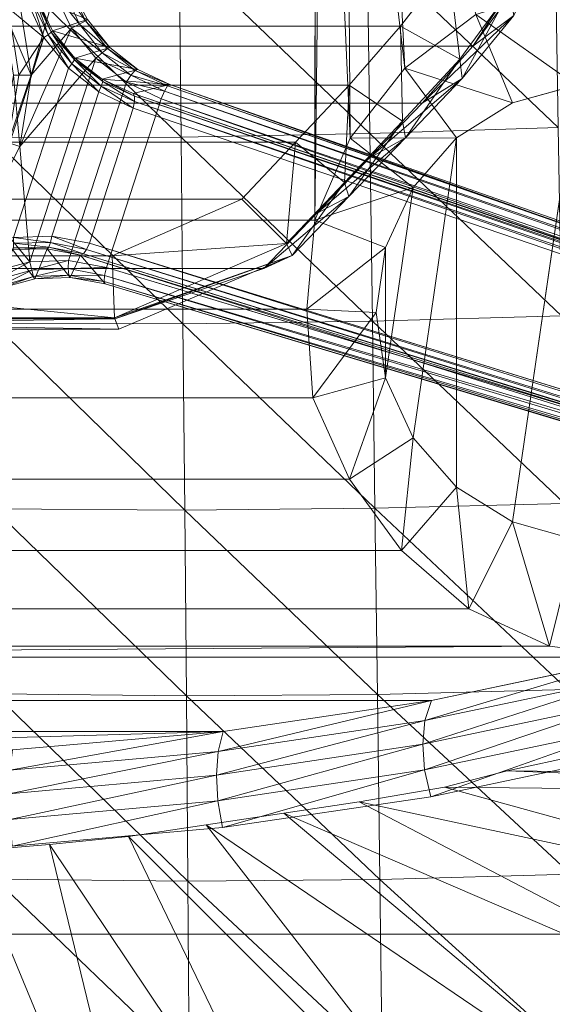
# Model space of a CAD drawing. Header units: inches. Extents: x 813 to 1305, y 19 to 194.
# Tile 139 of 163: x 1173.87 to 1177.17, y 62.81 to 68.91. Entities that reach past the tile are written whole.
import ezdxf

# ---------------------------------------------------------------- set-up
doc = ezdxf.new("R2010")
doc.units = ezdxf.units.IN
doc.header["$MEASUREMENT"] = 0
doc.layers.add('CET color Grey2', color=7, linetype='Continuous', true_color=0x060606)
doc.layers.add('CET color Grey98', color=7, linetype='Continuous', true_color=0xfafafa)
doc.layers.add('CET Default', color=7, linetype='Continuous')

# ---------------------------------------------------------------- blocks, each defined once
blk = doc.blocks.new('*C286')
at = {"layer": 'CET color Grey2', "linetype": 'Continuous', "lineweight": 0}
for points, invisible_edges in [([(7.2992, 16.4808, 17.1415), (-7.2922, 16.4808, 17.1415), (-8.5387, 3.2598, 17.4249), (7.2992, 16.4808, 17.1415)], 4), ([(7.2992, 16.4808, 17.1415), (-8.5387, 3.2598, 17.4249), (8.5458, 3.2599, 17.4249), (7.2992, 16.4808, 17.1415)], 9), ([(2.6218, 15.224, 16.1731), (3.9142, 15.0321, 16.3046), (-3.9069, 15.0321, 16.3046), (2.6218, 15.224, 16.1731)], 4), ([(2.6218, 15.224, 16.1731), (-3.9069, 15.0321, 16.3046), (-2.6145, 15.224, 16.1731), (2.6218, 15.224, 16.1731)], 9), ([(3.9142, 15.0321, 16.3046), (5.1869, 14.7648, 16.4877), (-5.1796, 14.7648, 16.4877), (3.9142, 15.0321, 16.3046)], 4), ([(3.9142, 15.0321, 16.3046), (-5.1796, 14.7648, 16.4877), (-3.9069, 15.0321, 16.3046), (3.9142, 15.0321, 16.3046)], 9), ([(4.6465, 14.6956, 16.4168), (-4.1389, 14.4639, 16.3657), (-4.6393, 14.6956, 16.4168), (4.6465, 14.6956, 16.4168)], 9), ([(4.6465, 14.6956, 16.4168), (4.1462, 14.4639, 16.3657), (-4.1389, 14.4639, 16.3657), (4.6465, 14.6956, 16.4168)], 4), ([(4.1462, 14.4639, 16.3657), (-3.7207, 14.104, 16.3391), (-4.1389, 14.4639, 16.3657), (4.1462, 14.4639, 16.3657)], 9), ([(4.1462, 14.4639, 16.3657), (3.728, 14.104, 16.3391), (-3.7207, 14.104, 16.3391), (4.1462, 14.4639, 16.3657)], 4), ([(3.728, 14.104, 16.3391), (-3.3988, 13.6611, 16.3289), (-3.7207, 14.104, 16.3391), (3.728, 14.104, 16.3391)], 9), ([(3.728, 14.104, 16.3391), (3.4061, 13.6611, 16.3289), (-3.3988, 13.6611, 16.3289), (3.728, 14.104, 16.3391)], 4), ([(-4.4099, 13.9268, 16.2016), (-4.8031, 11.221, 16.2961), (-4.409, 11.3302, 16.2923), (-4.4099, 13.9268, 16.2016)], 4), ([(-4.0621, 13.7118, 16.2091), (-4.4099, 13.9268, 16.2016), (-4.409, 11.3302, 16.2923), (-4.0621, 13.7118, 16.2091)], 6), ([(-4.0621, 13.7118, 16.2091), (-4.409, 11.3302, 16.2923), (-4.062, 11.5468, 16.2847), (-4.0621, 13.7118, 16.2091)], 9), ([(3.4061, 13.6611, 16.3289), (-3.1707, 13.157, 16.3314), (-3.3988, 13.6611, 16.3289), (3.4061, 13.6611, 16.3289)], 9), ([(3.4061, 13.6611, 16.3289), (3.178, 13.157, 16.3314), (-3.1707, 13.157, 16.3314), (3.4061, 13.6611, 16.3289)], 4), ([(-3.7931, 13.4046, 16.2198), (-4.062, 11.5468, 16.2847), (-3.7924, 11.8539, 16.274), (-3.7931, 13.4046, 16.2198)], 4), ([(-3.6221, 13.0338, 16.2328), (-3.7931, 13.4046, 16.2198), (-3.7924, 11.8539, 16.274), (-3.6221, 13.0338, 16.2328)], 2), ([(3.178, 13.157, 16.3314), (-3.1331, 12.6079, 16.3485), (-3.1707, 13.157, 16.3314), (3.178, 13.157, 16.3314)], 9), ([(3.178, 13.157, 16.3314), (3.1404, 12.6079, 16.3485), (-3.1331, 12.6079, 16.3485), (3.178, 13.157, 16.3314)], 4), ([(3.1404, 12.6079, 16.3485), (3.1915, 12.0571, 16.3707), (-3.1842, 12.0571, 16.3707), (3.1404, 12.6079, 16.3485)], 4), ([(3.1404, 12.6079, 16.3485), (-3.1842, 12.0571, 16.3707), (-3.1331, 12.6079, 16.3485), (3.1404, 12.6079, 16.3485)], 9), ([(3.1915, 12.0571, 16.3707), (3.1945, 7.477, 16.5307), (-3.1872, 7.477, 16.5307), (3.1915, 12.0571, 16.3707)], 4), ([(3.1915, 12.0571, 16.3707), (-3.1872, 7.477, 16.5307), (-3.1842, 12.0571, 16.3707), (3.1915, 12.0571, 16.3707)], 9)]:
    blk.add_3dface(points, dxfattribs=dict(at, invisible_edges=invisible_edges))
for points in [[(-1.3074, 15.9361, 16.4568), (-2.6117, 15.8206, 16.5359), (-2.583, 15.655, 16.4796), (-1.3074, 15.9361, 16.4568)], [(-1.3074, 15.9361, 16.4568), (-2.583, 15.655, 16.4796), (-1.292, 15.7706, 16.4004), (-1.3074, 15.9361, 16.4568)], [(-2.6117, 15.8206, 16.5359), (-3.9028, 15.6288, 16.6674), (-3.8646, 15.4632, 16.611), (-2.6117, 15.8206, 16.5359)], [(-2.6117, 15.8206, 16.5359), (-3.8646, 15.4632, 16.611), (-2.583, 15.655, 16.4796), (-2.6117, 15.8206, 16.5359)], [(-1.292, 15.7706, 16.4004), (-2.583, 15.655, 16.4796), (-2.5736, 15.4956, 16.3976), (-1.292, 15.7706, 16.4004)], [(-1.292, 15.7706, 16.4004), (-2.5736, 15.4956, 16.3976), (-1.2869, 15.6111, 16.3184), (-1.292, 15.7706, 16.4004)], [(-3.9028, 15.6288, 16.6674), (-5.174, 15.3616, 16.8506), (-5.1324, 15.196, 16.7942), (-3.9028, 15.6288, 16.6674)], [(-3.9028, 15.6288, 16.6674), (-5.1324, 15.196, 16.7942), (-3.8646, 15.4632, 16.611), (-3.9028, 15.6288, 16.6674)], [(-2.583, 15.655, 16.4796), (-3.8646, 15.4632, 16.611), (-3.8523, 15.3037, 16.5291), (-2.583, 15.655, 16.4796)], [(-2.583, 15.655, 16.4796), (-3.8523, 15.3037, 16.5291), (-2.5736, 15.4956, 16.3976), (-2.583, 15.655, 16.4796)], [(-1.2869, 15.6111, 16.3184), (-2.5736, 15.4956, 16.3976), (-2.5842, 15.3496, 16.2938), (-1.2869, 15.6111, 16.3184)], [(-1.2869, 15.6111, 16.3184), (-2.5842, 15.3496, 16.2938), (-1.2926, 15.4652, 16.2147), (-1.2869, 15.6111, 16.3184)], [(-3.8646, 15.4632, 16.611), (-5.1324, 15.196, 16.7942), (-5.1193, 15.0364, 16.7122), (-3.8646, 15.4632, 16.611)], [(-3.8646, 15.4632, 16.611), (-5.1193, 15.0364, 16.7122), (-3.8523, 15.3037, 16.5291), (-3.8646, 15.4632, 16.611)], [(-2.5736, 15.4956, 16.3976), (-3.8523, 15.3037, 16.5291), (-3.8666, 15.1577, 16.4253), (-2.5736, 15.4956, 16.3976)], [(-2.5736, 15.4956, 16.3976), (-3.8666, 15.1577, 16.4253), (-2.5842, 15.3496, 16.2938), (-2.5736, 15.4956, 16.3976)], [(-1.2926, 15.4652, 16.2147), (-2.5842, 15.3496, 16.2938), (-2.6145, 15.224, 16.1731), (-1.2926, 15.4652, 16.2147)], [(-1.2926, 15.4652, 16.2147), (-2.6145, 15.224, 16.1731), (-1.3087, 15.3395, 16.0939), (-1.2926, 15.4652, 16.2147)], [(-2.5842, 15.3496, 16.2938), (-3.8666, 15.1577, 16.4253), (-3.9069, 15.0321, 16.3046), (-2.5842, 15.3496, 16.2938)], [(-2.5842, 15.3496, 16.2938), (-3.9069, 15.0321, 16.3046), (-2.6145, 15.224, 16.1731), (-2.5842, 15.3496, 16.2938)], [(1.316, 15.3395, 16.0939), (2.6218, 15.224, 16.1731), (-2.6145, 15.224, 16.1731), (1.316, 15.3395, 16.0939)], [(1.316, 15.3395, 16.0939), (-2.6145, 15.224, 16.1731), (-1.3087, 15.3395, 16.0939), (1.316, 15.3395, 16.0939)], [(-3.8523, 15.3037, 16.5291), (-5.1193, 15.0364, 16.7122), (-5.1353, 14.8905, 16.6084), (-3.8523, 15.3037, 16.5291)], [(-3.8523, 15.3037, 16.5291), (-5.1353, 14.8905, 16.6084), (-3.8666, 15.1577, 16.4253), (-3.8523, 15.3037, 16.5291)], [(-3.8666, 15.1577, 16.4253), (-5.1353, 14.8905, 16.6084), (-5.1796, 14.7648, 16.4877), (-3.8666, 15.1577, 16.4253)], [(-3.8666, 15.1577, 16.4253), (-5.1796, 14.7648, 16.4877), (-3.9069, 15.0321, 16.3046), (-3.8666, 15.1577, 16.4253)], [(-5.1796, 14.7648, 16.4877), (-4.8029, 14.0379, 16.1977), (-4.6393, 14.6956, 16.4168), (-5.1796, 14.7648, 16.4877)], [(5.1869, 14.7648, 16.4877), (-4.6393, 14.6956, 16.4168), (-5.1796, 14.7648, 16.4877), (5.1869, 14.7648, 16.4877)], [(5.1869, 14.7648, 16.4877), (4.6465, 14.6956, 16.4168), (-4.6393, 14.6956, 16.4168), (5.1869, 14.7648, 16.4877)], [(-4.6393, 14.6956, 16.4168), (-4.8029, 14.0379, 16.1977), (-4.4099, 13.9268, 16.2016), (-4.6393, 14.6956, 16.4168)], [(-4.6393, 14.6956, 16.4168), (-4.4099, 13.9268, 16.2016), (-4.1389, 14.4639, 16.3657), (-4.6393, 14.6956, 16.4168)], [(-4.1389, 14.4639, 16.3657), (-4.4099, 13.9268, 16.2016), (-4.0621, 13.7118, 16.2091), (-4.1389, 14.4639, 16.3657)], [(-4.1389, 14.4639, 16.3657), (-4.0621, 13.7118, 16.2091), (-3.7207, 14.104, 16.3391), (-4.1389, 14.4639, 16.3657)], [(-3.7207, 14.104, 16.3391), (-4.0621, 13.7118, 16.2091), (-3.7931, 13.4046, 16.2198), (-3.7207, 14.104, 16.3391)], [(-3.7207, 14.104, 16.3391), (-3.7931, 13.4046, 16.2198), (-3.3988, 13.6611, 16.3289), (-3.7207, 14.104, 16.3391)], [(-4.4099, 13.9268, 16.2016), (-4.8029, 14.0379, 16.1977), (-4.8031, 11.221, 16.2961), (-4.4099, 13.9268, 16.2016)], [(-3.7931, 13.4046, 16.2198), (-4.0621, 13.7118, 16.2091), (-4.062, 11.5468, 16.2847), (-3.7931, 13.4046, 16.2198)], [(-3.3988, 13.6611, 16.3289), (-3.7931, 13.4046, 16.2198), (-3.6221, 13.0338, 16.2328), (-3.3988, 13.6611, 16.3289)], [(-3.3988, 13.6611, 16.3289), (-3.6221, 13.0338, 16.2328), (-3.1707, 13.157, 16.3314), (-3.3988, 13.6611, 16.3289)], [(-3.1707, 13.157, 16.3314), (-3.6221, 13.0338, 16.2328), (-3.5633, 12.6295, 16.2469), (-3.1707, 13.157, 16.3314)], [(-3.1707, 13.157, 16.3314), (-3.5633, 12.6295, 16.2469), (-3.1331, 12.6079, 16.3485), (-3.1707, 13.157, 16.3314)], [(-3.6221, 13.0338, 16.2328), (-3.7924, 11.8539, 16.274), (-3.6217, 12.2251, 16.261), (-3.6221, 13.0338, 16.2328)], [(-3.5633, 12.6295, 16.2469), (-3.6221, 13.0338, 16.2328), (-3.6217, 12.2251, 16.261), (-3.5633, 12.6295, 16.2469)], [(-3.1331, 12.6079, 16.3485), (-3.5633, 12.6295, 16.2469), (-3.6217, 12.2251, 16.261), (-3.1331, 12.6079, 16.3485)], [(-3.1331, 12.6079, 16.3485), (-3.6217, 12.2251, 16.261), (-3.1842, 12.0571, 16.3707), (-3.1331, 12.6079, 16.3485)], [(-3.1842, 12.0571, 16.3707), (-3.6217, 12.2251, 16.261), (-3.7924, 11.8539, 16.274), (-3.1842, 12.0571, 16.3707)], [(-3.1842, 12.0571, 16.3707), (-3.7924, 11.8539, 16.274), (-3.4024, 11.549, 16.4024), (-3.1842, 12.0571, 16.3707)], [(-3.1842, 12.0571, 16.3707), (-3.4024, 11.549, 16.4024), (-3.2356, 7.7567, 16.5238), (-3.1842, 12.0571, 16.3707)], [(-3.1842, 12.0571, 16.3707), (-3.2356, 7.7567, 16.5238), (-3.1872, 7.477, 16.5307), (-3.1842, 12.0571, 16.3707)], [(-3.4024, 11.549, 16.4024), (-3.7924, 11.8539, 16.274), (-4.062, 11.5468, 16.2847), (-3.4024, 11.549, 16.4024)], [(-3.7419, 11.1145, 16.4441), (-4.062, 11.5468, 16.2847), (-4.409, 11.3302, 16.2923), (-3.7419, 11.1145, 16.4441)], [(-3.4024, 11.549, 16.4024), (-4.062, 11.5468, 16.2847), (-3.7419, 11.1145, 16.4441), (-3.4024, 11.549, 16.4024)], [(-3.4024, 11.549, 16.4024), (-3.7419, 11.1145, 16.4441), (-3.376, 8.0027, 16.5243), (-3.4024, 11.549, 16.4024)], [(-3.4024, 11.549, 16.4024), (-3.376, 8.0027, 16.5243), (-3.2356, 7.7567, 16.5238), (-3.4024, 11.549, 16.4024)], [(-4.1812, 10.7817, 16.4987), (-4.409, 11.3302, 16.2923), (-4.8031, 11.221, 16.2961), (-4.1812, 10.7817, 16.4987)], [(-3.7419, 11.1145, 16.4441), (-4.409, 11.3302, 16.2923), (-4.1812, 10.7817, 16.4987), (-3.7419, 11.1145, 16.4441)], [(-4.1812, 10.7817, 16.4987), (-4.8031, 11.221, 16.2961), (-4.7003, 10.6209, 16.5742), (-4.1812, 10.7817, 16.4987)], [(-3.7419, 11.1145, 16.4441), (-4.1812, 10.7817, 16.4987), (-3.594, 8.1819, 16.5341), (-3.7419, 11.1145, 16.4441)], [(-3.7419, 11.1145, 16.4441), (-3.594, 8.1819, 16.5341), (-3.376, 8.0027, 16.5243), (-3.7419, 11.1145, 16.4441)]]:
    blk.add_3dface(points, dxfattribs=at)
at = {"layer": 'CET color Grey98', "linetype": 'Continuous', "lineweight": 0}
for points in [[(-1.04, 15.9654, 16.2606), (-1.1421, 19.1058, 16.5457), (-2.2737, 18.9436, 16.5983), (-1.04, 15.9654, 16.2606)], [(-1.5377, 15.9245, 16.2853), (-2.2737, 18.9436, 16.5983), (-3.3806, 18.6689, 16.6961), (-1.5377, 15.9245, 16.2853)], [(-1.5377, 15.9245, 16.2853), (-1.04, 15.9654, 16.2606), (-2.2737, 18.9436, 16.5983), (-1.5377, 15.9245, 16.2853)], [(-2.0274, 15.8756, 16.3121), (-3.3806, 18.6689, 16.6961), (-4.4555, 18.3032, 16.8375), (-2.0274, 15.8756, 16.3121)], [(-2.0274, 15.8756, 16.3121), (-1.5377, 15.9245, 16.2853), (-3.3806, 18.6689, 16.6961), (-2.0274, 15.8756, 16.3121)], [(-2.5095, 15.8035, 16.3464), (-4.4555, 18.3032, 16.8375), (-5.4754, 17.8154, 17.0151), (-2.5095, 15.8035, 16.3464)], [(-2.5095, 15.8035, 16.3464), (-2.0274, 15.8756, 16.3121), (-4.4555, 18.3032, 16.8375), (-2.5095, 15.8035, 16.3464)], [(-2.9916, 15.7313, 16.3808), (-5.4754, 17.8154, 17.0151), (-6.4249, 17.2096, 17.2186), (-2.9916, 15.7313, 16.3808)], [(-2.9916, 15.7313, 16.3808), (-2.5095, 15.8035, 16.3464), (-5.4754, 17.8154, 17.0151), (-2.9916, 15.7313, 16.3808)], [(-3.5856, 16.141, 19.3347), (-3.6001, 17.2756, 19.3353), (-4.7928, 17.2371, 19.473), (-3.5856, 16.141, 19.3347)], [(-2.3957, 16.1517, 19.2077), (-2.4035, 17.2919, 19.2322), (-3.6001, 17.2756, 19.3353), (-2.3957, 16.1517, 19.2077)], [(-2.3957, 16.1517, 19.2077), (-3.6001, 17.2756, 19.3353), (-3.5856, 16.141, 19.3347), (-2.3957, 16.1517, 19.2077)], [(-1.2011, 16.1393, 19.1325), (-1.2038, 17.2831, 19.1739), (-2.4035, 17.2919, 19.2322), (-1.2011, 16.1393, 19.1325)], [(-1.2011, 16.1393, 19.1325), (-2.4035, 17.2919, 19.2322), (-2.3957, 16.1517, 19.2077), (-1.2011, 16.1393, 19.1325)], [(-3.4577, 15.6598, 16.4344), (-6.4249, 17.2096, 17.2186), (-7.292, 16.4808, 17.1415), (-3.4577, 15.6598, 16.4344)], [(-3.4577, 15.6598, 16.4344), (-2.9916, 15.7313, 16.3808), (-6.4249, 17.2096, 17.2186), (-3.4577, 15.6598, 16.4344)], [(-3.5856, 16.141, 19.3347), (-4.7928, 17.2371, 19.473), (-4.7708, 16.1093, 19.4995), (-3.5856, 16.141, 19.3347)], [(-3.9873, 15.5692, 16.4929), (-7.292, 16.4808, 17.1415), (-8.014, 15.612, 16.9621), (-3.9873, 15.5692, 16.4929)], [(-3.9873, 15.5692, 16.4929), (-3.4577, 15.6598, 16.4344), (-7.292, 16.4808, 17.1415), (-3.9873, 15.5692, 16.4929)], [(-3.5714, 14.9949, 19.3629), (-3.5856, 16.141, 19.3347), (-4.7708, 16.1093, 19.4995), (-3.5714, 14.9949, 19.3629)], [(-3.5714, 14.9949, 19.3629), (-4.7708, 16.1093, 19.4995), (-4.751, 14.9655, 19.5267), (-3.5714, 14.9949, 19.3629)], [(-2.3869, 15.0045, 19.2366), (-2.3957, 16.1517, 19.2077), (-3.5856, 16.141, 19.3347), (-2.3869, 15.0045, 19.2366)], [(-2.3869, 15.0045, 19.2366), (-3.5856, 16.141, 19.3347), (-3.5714, 14.9949, 19.3629), (-2.3869, 15.0045, 19.2366)], [(-1.1972, 14.9925, 19.1614), (-1.2011, 16.1393, 19.1325), (-2.3957, 16.1517, 19.2077), (-1.1972, 14.9925, 19.1614)], [(-1.1972, 14.9925, 19.1614), (-2.3957, 16.1517, 19.2077), (-2.3869, 15.0045, 19.2366), (-1.1972, 14.9925, 19.1614)], [(-4.3758, 15.4692, 16.5539), (-8.014, 15.612, 16.9621), (-8.0819, 15.5094, 16.9486), (-4.3758, 15.4692, 16.5539)], [(-4.3758, 15.4692, 16.5539), (-3.9873, 15.5692, 16.4929), (-8.014, 15.612, 16.9621), (-4.3758, 15.4692, 16.5539)], [(-1.7855, 12.1998, 7.8028), (-12.3544, 15.5128, 4.018), (-12.3718, 15.475, 4.0341), (-1.7855, 12.1998, 7.8028)], [(-1.7679, 12.2394, 7.7876), (-12.3354, 15.538, 3.9865), (-12.3544, 15.5128, 4.018), (-1.7679, 12.2394, 7.7876)], [(-1.7855, 12.1998, 7.8028), (-1.7679, 12.2394, 7.7876), (-12.3544, 15.5128, 4.018), (-1.7855, 12.1998, 7.8028)], [(-1.7483, 12.2661, 7.7558), (-12.3186, 15.5457, 3.946), (-12.3354, 15.538, 3.9865), (-1.7483, 12.2661, 7.7558)], [(-1.7679, 12.2394, 7.7876), (-1.7483, 12.2661, 7.7558), (-12.3354, 15.538, 3.9865), (-1.7679, 12.2394, 7.7876)], [(-1.7309, 12.2743, 7.7141), (-11.2955, 15.2836, 3.3192), (-12.3186, 15.5457, 3.946), (-1.7309, 12.2743, 7.7141)], [(-1.7483, 12.2661, 7.7558), (-1.7309, 12.2743, 7.7141), (-12.3186, 15.5457, 3.946), (-1.7483, 12.2661, 7.7558)], [(-4.8335, 15.3691, 16.6149), (-4.3758, 15.4692, 16.5539), (-8.0819, 15.5094, 16.9486), (-4.8335, 15.3691, 16.6149)], [(-1.7309, 12.2743, 7.7141), (-1.883, 12.4515, 5.2733), (-11.2955, 15.2836, 3.3192), (-1.7309, 12.2743, 7.7141)], [(-1.883, 12.4515, 5.2733), (-11.2891, 15.2693, 3.2679), (-11.2955, 15.2836, 3.3192), (-1.883, 12.4515, 5.2733)], [(-1.8766, 12.4374, 5.222), (-11.2925, 15.2319, 3.23), (-11.2891, 15.2693, 3.2679), (-1.8766, 12.4374, 5.222)], [(-1.883, 12.4515, 5.2733), (-1.8766, 12.4374, 5.222), (-11.2891, 15.2693, 3.2679), (-1.883, 12.4515, 5.2733)], [(-1.88, 12.3998, 5.1839), (-11.3047, 15.1817, 3.2159), (-11.2925, 15.2319, 3.23), (-1.88, 12.3998, 5.1839)], [(-1.8766, 12.4374, 5.222), (-1.88, 12.3998, 5.1839), (-11.2925, 15.2319, 3.23), (-1.8766, 12.4374, 5.222)], [(-1.88, 12.3998, 5.1839), (-1.8922, 12.3495, 5.17), (-11.3047, 15.1817, 3.2159), (-1.88, 12.3998, 5.1839)], [(-3.5566, 13.8412, 19.3951), (-3.5714, 14.9949, 19.3629), (-4.751, 14.9655, 19.5267), (-3.5566, 13.8412, 19.3951)], [(-3.5566, 13.8412, 19.3951), (-4.751, 14.9655, 19.5267), (-4.7316, 13.8112, 19.5503), (-3.5566, 13.8412, 19.3951)], [(-2.3769, 13.8531, 19.2758), (-2.3869, 15.0045, 19.2366), (-3.5714, 14.9949, 19.3629), (-2.3769, 13.8531, 19.2758)], [(-2.3769, 13.8531, 19.2758), (-3.5714, 14.9949, 19.3629), (-3.5566, 13.8412, 19.3951), (-2.3769, 13.8531, 19.2758)], [(-1.1922, 13.8443, 19.205), (-1.1972, 14.9925, 19.1614), (-2.3869, 15.0045, 19.2366), (-1.1922, 13.8443, 19.205)], [(-1.1922, 13.8443, 19.205), (-2.3869, 15.0045, 19.2366), (-2.3769, 13.8531, 19.2758), (-1.1922, 13.8443, 19.205)], [(-12.5469, 14.9362, 4.0341), (-12.555, 14.8954, 4.018), (-2.0663, 11.321, 7.7876), (-12.5469, 14.9362, 4.0341)], [(-12.555, 14.8954, 4.018), (-12.5545, 14.8638, 3.9865), (-2.0661, 11.2879, 7.7558), (-12.555, 14.8954, 4.018)], [(-12.555, 14.8954, 4.018), (-2.0661, 11.2879, 7.7558), (-2.0663, 11.321, 7.7876), (-12.555, 14.8954, 4.018)], [(-12.5469, 14.9362, 4.0341), (-2.0663, 11.321, 7.7876), (-2.0573, 11.3634, 7.8028), (-12.5469, 14.9362, 4.0341)], [(-12.5545, 14.8638, 3.9865), (-12.5454, 14.8477, 3.946), (-2.0569, 11.271, 7.7141), (-12.5545, 14.8638, 3.9865)], [(-12.5545, 14.8638, 3.9865), (-2.0569, 11.271, 7.7141), (-2.0661, 11.2879, 7.7558), (-12.5545, 14.8638, 3.9865)], [(-12.5454, 14.8477, 3.946), (-11.5636, 14.4584, 3.3192), (-2.284, 11.2171, 5.2733), (-12.5454, 14.8477, 3.946)], [(-12.5454, 14.8477, 3.946), (-2.284, 11.2171, 5.2733), (-2.0569, 11.271, 7.7141), (-12.5454, 14.8477, 3.946)], [(-11.5308, 14.4985, 3.23), (-11.5111, 14.5463, 3.2159), (-2.2316, 11.305, 5.17), (-11.5308, 14.4985, 3.23)], [(-11.5636, 14.4584, 3.3192), (-11.5501, 14.4662, 3.2679), (-2.2706, 11.2247, 5.222), (-11.5636, 14.4584, 3.3192)], [(-11.5501, 14.4662, 3.2679), (-11.5308, 14.4985, 3.23), (-2.2512, 11.2571, 5.1839), (-11.5501, 14.4662, 3.2679)], [(-11.5501, 14.4662, 3.2679), (-2.2512, 11.2571, 5.1839), (-2.2706, 11.2247, 5.222), (-11.5501, 14.4662, 3.2679)], [(-11.5308, 14.4985, 3.23), (-2.2316, 11.305, 5.17), (-2.2512, 11.2571, 5.1839), (-11.5308, 14.4985, 3.23)], [(-11.5636, 14.4584, 3.3192), (-2.2706, 11.2247, 5.222), (-2.284, 11.2171, 5.2733), (-11.5636, 14.4584, 3.3192)], [(-2.366, 12.6987, 19.3223), (-2.3769, 13.8531, 19.2758), (-3.5566, 13.8412, 19.3951), (-2.366, 12.6987, 19.3223)], [(-1.1863, 12.6952, 19.2574), (-1.1922, 13.8443, 19.205), (-2.3769, 13.8531, 19.2758), (-1.1863, 12.6952, 19.2574)], [(-1.1863, 12.6952, 19.2574), (-2.3769, 13.8531, 19.2758), (-2.366, 12.6987, 19.3223), (-1.1863, 12.6952, 19.2574)], [(-3.5412, 12.6822, 19.4322), (-3.5566, 13.8412, 19.3951), (-4.7316, 13.8112, 19.5503), (-3.5412, 12.6822, 19.4322)], [(-3.5412, 12.6822, 19.4322), (-4.7316, 13.8112, 19.5503), (-4.7122, 12.6492, 19.5759), (-3.5412, 12.6822, 19.4322)], [(-2.366, 12.6987, 19.3223), (-3.5566, 13.8412, 19.3951), (-3.5412, 12.6822, 19.4322), (-2.366, 12.6987, 19.3223)], [(-2.3543, 11.5423, 19.3758), (-2.366, 12.6987, 19.3223), (-3.5412, 12.6822, 19.4322), (-2.3543, 11.5423, 19.3758)], [(-1.9676, 12.7316, 12.9711), (-1.9406, 12.6614, 12.1004), (-3.0424, 12.2756, 12.9737), (-1.9676, 12.7316, 12.9711)], [(-1.9676, 12.7316, 12.9711), (-3.0424, 12.2756, 12.9737), (-1.9431, 12.6679, 13.801), (-1.9676, 12.7316, 12.9711)], [(-1.1799, 11.5456, 19.3173), (-1.1863, 12.6952, 19.2574), (-2.366, 12.6987, 19.3223), (-1.1799, 11.5456, 19.3173)], [(-1.1799, 11.5456, 19.3173), (-2.366, 12.6987, 19.3223), (-2.3543, 11.5423, 19.3758), (-1.1799, 11.5456, 19.3173)], [(1.9676, 12.7316, 12.9711), (-1.9676, 12.7316, 12.9711), (-1.9431, 12.6679, 13.801), (1.9676, 12.7316, 12.9711)], [(1.9676, 12.7316, 12.9711), (1.9406, 12.6614, 12.1004), (-1.9676, 12.7316, 12.9711), (1.9676, 12.7316, 12.9711)], [(1.9406, 12.6614, 12.1004), (-1.9406, 12.6614, 12.1004), (-1.9676, 12.7316, 12.9711), (1.9406, 12.6614, 12.1004)], [(1.9431, 12.6679, 13.801), (1.9676, 12.7316, 12.9711), (-1.9431, 12.6679, 13.801), (1.9431, 12.6679, 13.801)], [(-3.5252, 11.5197, 19.4752), (-3.5412, 12.6822, 19.4322), (-4.7122, 12.6492, 19.5759), (-3.5252, 11.5197, 19.4752)], [(-3.5252, 11.5197, 19.4752), (-4.7122, 12.6492, 19.5759), (-4.6927, 11.4821, 19.6062), (-3.5252, 11.5197, 19.4752)], [(-2.3543, 11.5423, 19.3758), (-3.5412, 12.6822, 19.4322), (-3.5252, 11.5197, 19.4752), (-2.3543, 11.5423, 19.3758)], [(-3.0424, 12.2756, 12.9737), (-2.8664, 12.3558, 13.824), (-1.9431, 12.6679, 13.801), (-3.0424, 12.2756, 12.9737)], [(-1.9406, 12.6614, 12.1004), (-3.0079, 12.2017, 12.0474), (-3.0424, 12.2756, 12.9737), (-1.9406, 12.6614, 12.1004)], [(-1.9406, 12.6614, 12.1004), (-1.927, 12.2775, 11.7244), (-3.0079, 12.2017, 12.0474), (-1.9406, 12.6614, 12.1004)], [(1.9406, 12.6614, 12.1004), (1.927, 12.2775, 11.7244), (-1.9406, 12.6614, 12.1004), (1.9406, 12.6614, 12.1004)], [(1.927, 12.2775, 11.7244), (-1.927, 12.2775, 11.7244), (-1.9406, 12.6614, 12.1004), (1.927, 12.2775, 11.7244)], [(-1.8766, 12.4374, 5.222), (-1.883, 12.4515, 5.2733), (-1.6671, 12.4113, 5.3226), (-1.8766, 12.4374, 5.222)], [(-1.6671, 12.4113, 5.3226), (-1.883, 12.4515, 5.2733), (-1.7309, 12.2743, 7.7141), (-1.6671, 12.4113, 5.3226)], [(-1.4396, 12.4055, 5.314), (-1.447, 12.4197, 5.3691), (-1.2336, 12.4778, 5.4104), (-1.4396, 12.4055, 5.314)], [(-1.2336, 12.4778, 5.4104), (-1.447, 12.4197, 5.3691), (-1.3098, 12.2389, 7.8569), (-1.2336, 12.4778, 5.4104)], [(-1.4396, 12.4055, 5.314), (-1.2336, 12.4778, 5.4104), (-1.2277, 12.4651, 5.353), (-1.4396, 12.4055, 5.314)], [(-1.428, 12.3657, 5.274), (-1.4396, 12.4055, 5.314), (-1.2277, 12.4651, 5.353), (-1.428, 12.3657, 5.274)], [(-1.428, 12.3657, 5.274), (-1.2277, 12.4651, 5.353), (-1.2095, 12.4267, 5.3124), (-1.428, 12.3657, 5.274)], [(-1.8922, 12.3495, 5.17), (-1.88, 12.3998, 5.1839), (-1.6536, 12.3571, 5.2308), (-1.8922, 12.3495, 5.17)], [(-1.88, 12.3998, 5.1839), (-1.8766, 12.4374, 5.222), (-1.6584, 12.3966, 5.2699), (-1.88, 12.3998, 5.1839)], [(-1.88, 12.3998, 5.1839), (-1.6584, 12.3966, 5.2699), (-1.6536, 12.3571, 5.2308), (-1.88, 12.3998, 5.1839)], [(-1.8766, 12.4374, 5.222), (-1.6671, 12.4113, 5.3226), (-1.6584, 12.3966, 5.2699), (-1.8766, 12.4374, 5.222)], [(-1.6671, 12.4113, 5.3226), (-1.7309, 12.2743, 7.7141), (-1.524, 12.2339, 7.7909), (-1.6671, 12.4113, 5.3226)], [(-1.6584, 12.3966, 5.2699), (-1.6671, 12.4113, 5.3226), (-1.447, 12.4197, 5.3691), (-1.6584, 12.3966, 5.2699)], [(-1.447, 12.4197, 5.3691), (-1.6671, 12.4113, 5.3226), (-1.524, 12.2339, 7.7909), (-1.447, 12.4197, 5.3691)], [(-1.6584, 12.3966, 5.2699), (-1.447, 12.4197, 5.3691), (-1.4396, 12.4055, 5.314), (-1.6584, 12.3966, 5.2699)], [(-1.6536, 12.3571, 5.2308), (-1.6584, 12.3966, 5.2699), (-1.4396, 12.4055, 5.314), (-1.6536, 12.3571, 5.2308)], [(-1.6536, 12.3571, 5.2308), (-1.4396, 12.4055, 5.314), (-1.428, 12.3657, 5.274), (-1.6536, 12.3571, 5.2308)], [(-1.447, 12.4197, 5.3691), (-1.524, 12.2339, 7.7909), (-1.3098, 12.2389, 7.8569), (-1.447, 12.4197, 5.3691)], [(-1.4165, 12.3148, 5.2621), (-1.428, 12.3657, 5.274), (-1.2095, 12.4267, 5.3124), (-1.4165, 12.3148, 5.2621)], [(-1.4165, 12.3148, 5.2621), (-1.2095, 12.4267, 5.3124), (-1.1837, 12.377, 5.3023), (-1.4165, 12.3148, 5.2621)], [(-3.0424, 12.2756, 12.9737), (-3.3944, 11.911, 12.9727), (-2.8664, 12.3558, 13.824), (-3.0424, 12.2756, 12.9737)], [(-3.3944, 11.911, 12.9727), (-3.1939, 12.0146, 13.851), (-2.8664, 12.3558, 13.824), (-3.3944, 11.911, 12.9727)], [(-1.8922, 12.3495, 5.17), (-1.6536, 12.3571, 5.2308), (-1.6565, 12.3059, 5.2173), (-1.8922, 12.3495, 5.17)], [(-1.6565, 12.3059, 5.2173), (-1.6536, 12.3571, 5.2308), (-1.428, 12.3657, 5.274), (-1.6565, 12.3059, 5.2173)], [(-1.6565, 12.3059, 5.2173), (-1.428, 12.3657, 5.274), (-1.4165, 12.3148, 5.2621), (-1.6565, 12.3059, 5.2173)], [(-1.1523, 11.9966, 5.3594), (-1.1837, 12.377, 5.3023), (-1.4165, 12.3148, 5.2621), (-1.1523, 11.9966, 5.3594)], [(-3.3674, 11.8223, 12.0036), (-3.3944, 11.911, 12.9727), (-3.0424, 12.2756, 12.9737), (-3.3674, 11.8223, 12.0036)], [(-3.0079, 12.2017, 12.0474), (-3.3674, 11.8223, 12.0036), (-3.0424, 12.2756, 12.9737), (-3.0079, 12.2017, 12.0474)], [(-1.927, 12.2775, 11.7244), (-2.732, 11.9263, 11.6768), (-3.0079, 12.2017, 12.0474), (-1.927, 12.2775, 11.7244)], [(-1.3549, 11.5995, 5.3594), (-1.4165, 12.3148, 5.2621), (-1.8263, 11.0534, 5.2621), (-1.3549, 11.5995, 5.3594)], [(-1.7483, 12.2661, 7.7558), (-1.7679, 12.2394, 7.7876), (-1.5443, 12.1952, 7.863), (-1.7483, 12.2661, 7.7558)], [(-1.7309, 12.2743, 7.7141), (-1.7483, 12.2661, 7.7558), (-1.5349, 12.2238, 7.8316), (-1.7309, 12.2743, 7.7141)], [(-1.7483, 12.2661, 7.7558), (-1.5443, 12.1952, 7.863), (-1.5349, 12.2238, 7.8316), (-1.7483, 12.2661, 7.7558)], [(-1.7309, 12.2743, 7.7141), (-1.5349, 12.2238, 7.8316), (-1.524, 12.2339, 7.7909), (-1.7309, 12.2743, 7.7141)], [(-1.1523, 11.9966, 5.3594), (-1.4165, 12.3148, 5.2621), (-1.3549, 11.5995, 5.3594), (-1.1523, 11.9966, 5.3594)], [(-3.0636, 11.5729, 11.6304), (-3.3674, 11.8223, 12.0036), (-3.0079, 12.2017, 12.0474), (-3.0636, 11.5729, 11.6304)], [(-2.732, 11.9263, 11.6768), (-3.0636, 11.5729, 11.6304), (-3.0079, 12.2017, 12.0474), (-2.732, 11.9263, 11.6768)], [(-1.7679, 12.2394, 7.7876), (-1.7855, 12.1998, 7.8028), (-1.5536, 12.1562, 7.8789), (-1.7679, 12.2394, 7.7876)], [(-1.7679, 12.2394, 7.7876), (-1.5536, 12.1562, 7.8789), (-1.5443, 12.1952, 7.863), (-1.7679, 12.2394, 7.7876)], [(-1.5349, 12.2238, 7.8316), (-1.5443, 12.1952, 7.863), (-1.3158, 12.1999, 7.9263), (-1.5349, 12.2238, 7.8316)], [(-1.524, 12.2339, 7.7909), (-1.5349, 12.2238, 7.8316), (-1.3143, 12.2276, 7.8955), (-1.524, 12.2339, 7.7909)], [(-1.5349, 12.2238, 7.8316), (-1.3158, 12.1999, 7.9263), (-1.3143, 12.2276, 7.8955), (-1.5349, 12.2238, 7.8316)], [(-1.524, 12.2339, 7.7909), (-1.3143, 12.2276, 7.8955), (-1.3098, 12.2389, 7.8569), (-1.524, 12.2339, 7.7909)], [(-1.2828, 11.576, 8.0621), (-1.0802, 12.2281, 7.9935), (-1.5033, 10.9259, 7.9935), (-1.2828, 11.576, 8.0621)], [(-1.5443, 12.1952, 7.863), (-1.5536, 12.1562, 7.8789), (-1.3145, 12.1647, 7.9439), (-1.5443, 12.1952, 7.863)], [(-1.5443, 12.1952, 7.863), (-1.3145, 12.1647, 7.9439), (-1.3158, 12.1999, 7.9263), (-1.5443, 12.1952, 7.863)], [(-3.3944, 11.911, 12.9727), (-3.7464, 11.5464, 12.9717), (-3.1939, 12.0146, 13.851), (-3.3944, 11.911, 12.9727)], [(-3.7464, 11.5464, 12.9717), (-3.5215, 11.6733, 13.878), (-3.1939, 12.0146, 13.851), (-3.7464, 11.5464, 12.9717)], [(-1.1523, 11.9966, 5.3594), (-1.2499, 11.5653, 5.3377), (-1.3549, 11.5995, 5.3594), (-1.1523, 11.9966, 5.3594)], [(-3.7271, 11.4429, 11.9619), (-3.7464, 11.5464, 12.9717), (-3.3944, 11.911, 12.9727), (-3.7271, 11.4429, 11.9619)], [(-3.3674, 11.8223, 12.0036), (-3.7271, 11.4429, 11.9619), (-3.3944, 11.911, 12.9727), (-3.3674, 11.8223, 12.0036)], [(-3.3962, 11.22, 11.5878), (-3.7271, 11.4429, 11.9619), (-3.3674, 11.8223, 12.0036), (-3.3962, 11.22, 11.5878)], [(-3.0636, 11.5729, 11.6304), (-3.3962, 11.22, 11.5878), (-3.3674, 11.8223, 12.0036), (-3.0636, 11.5729, 11.6304)], [(-3.7464, 11.5464, 12.9717), (-4.0963, 11.1797, 12.971), (-3.5215, 11.6733, 13.878), (-3.7464, 11.5464, 12.9717)], [(-4.0963, 11.1797, 12.971), (-3.8491, 11.3321, 13.905), (-3.5215, 11.6733, 13.878), (-4.0963, 11.1797, 12.971)], [(-1.3549, 11.5995, 5.3594), (-1.8263, 11.0534, 5.2621), (-1.6745, 10.8663, 5.3023), (-1.3549, 11.5995, 5.3594)], [(-1.3549, 11.5995, 5.3594), (-1.6745, 10.8663, 5.3023), (-1.4249, 11.1592, 5.3594), (-1.3549, 11.5995, 5.3594)], [(-1.3549, 11.5995, 5.3594), (-1.3144, 11.1592, 5.3377), (-1.4249, 11.1592, 5.3594), (-1.3549, 11.5995, 5.3594)], [(-1.3549, 11.5995, 5.3594), (-1.2499, 11.5653, 5.3377), (-1.3144, 11.1592, 5.3377), (-1.3549, 11.5995, 5.3594)], [(-4.082, 11.059, 11.92), (-4.0963, 11.1797, 12.971), (-3.7464, 11.5464, 12.9717), (-4.082, 11.059, 11.92)], [(-3.7271, 11.4429, 11.9619), (-4.082, 11.059, 11.92), (-3.7464, 11.5464, 12.9717), (-3.7271, 11.4429, 11.9619)], [(-2.3423, 10.3851, 19.4332), (-2.3543, 11.5423, 19.3758), (-3.5252, 11.5197, 19.4752), (-2.3423, 10.3851, 19.4332)], [(-1.1732, 10.3958, 19.3816), (-1.1799, 11.5456, 19.3173), (-2.3543, 11.5423, 19.3758), (-1.1732, 10.3958, 19.3816)], [(-1.1732, 10.3958, 19.3816), (-2.3543, 11.5423, 19.3758), (-2.3423, 10.3851, 19.4332), (-1.1732, 10.3958, 19.3816)], [(-1.2828, 11.576, 8.0621), (-1.5033, 10.9259, 7.9935), (-1.349, 11.1592, 8.0621), (-1.2828, 11.576, 8.0621)], [(-3.5091, 10.3554, 19.5216), (-3.5252, 11.5197, 19.4752), (-4.6927, 11.4821, 19.6062), (-3.5091, 10.3554, 19.5216)], [(-3.5091, 10.3554, 19.5216), (-4.6927, 11.4821, 19.6062), (-4.6731, 10.3126, 19.6393), (-3.5091, 10.3554, 19.5216)], [(-2.3423, 10.3851, 19.4332), (-3.5252, 11.5197, 19.4752), (-3.5091, 10.3554, 19.5216), (-2.3423, 10.3851, 19.4332)], [(-3.7145, 10.8545, 11.5471), (-4.082, 11.059, 11.92), (-3.7271, 11.4429, 11.9619), (-3.7145, 10.8545, 11.5471)], [(-3.3962, 11.22, 11.5878), (-3.7145, 10.8545, 11.5471), (-3.7271, 11.4429, 11.9619), (-3.3962, 11.22, 11.5878)], [(-1.8594, 11.2254, 7.863), (-2.0573, 11.3634, 7.8028), (-2.0663, 11.321, 7.7876), (-1.8594, 11.2254, 7.863)], [(-1.8594, 11.2254, 7.863), (-1.844, 11.2624, 7.8789), (-2.0573, 11.3634, 7.8028), (-1.8594, 11.2254, 7.863)], [(-4.0963, 11.1797, 12.971), (-4.4181, 10.7887, 12.9708), (-3.8491, 11.3321, 13.905), (-4.0963, 11.1797, 12.971)], [(-4.4181, 10.7887, 12.9708), (-4.1641, 10.9794, 13.9312), (-3.8491, 11.3321, 13.905), (-4.4181, 10.7887, 12.9708)], [(-2.0152, 11.2017, 5.2173), (-2.2512, 11.2571, 5.1839), (-2.2316, 11.305, 5.17), (-2.0152, 11.2017, 5.2173)], [(-1.8687, 11.1967, 7.8316), (-1.8594, 11.2254, 7.863), (-2.0663, 11.321, 7.7876), (-1.8687, 11.1967, 7.8316)], [(-1.8687, 11.1967, 7.8316), (-2.0663, 11.321, 7.7876), (-2.0661, 11.2879, 7.7558), (-1.8687, 11.1967, 7.8316)], [(-1.8657, 11.1822, 7.7909), (-1.8687, 11.1967, 7.8316), (-2.0661, 11.2879, 7.7558), (-1.8657, 11.1822, 7.7909)], [(-1.8657, 11.1822, 7.7909), (-2.0661, 11.2879, 7.7558), (-2.0569, 11.271, 7.7141), (-1.8657, 11.1822, 7.7909)], [(-2.284, 11.2171, 5.2733), (-1.8657, 11.1822, 7.7909), (-2.0569, 11.271, 7.7141), (-2.284, 11.2171, 5.2733)], [(-2.0429, 11.1586, 5.2308), (-2.2706, 11.2247, 5.222), (-2.2512, 11.2571, 5.1839), (-2.0429, 11.1586, 5.2308)], [(-2.0152, 11.2017, 5.2173), (-2.0429, 11.1586, 5.2308), (-2.2512, 11.2571, 5.1839), (-2.0152, 11.2017, 5.2173)], [(-1.6924, 11.064, 7.8955), (-1.8594, 11.2254, 7.863), (-1.8687, 11.1967, 7.8316), (-1.6924, 11.064, 7.8955)], [(-1.6773, 11.0872, 7.9263), (-1.844, 11.2624, 7.8789), (-1.8594, 11.2254, 7.863), (-1.6773, 11.0872, 7.9263)], [(-1.6924, 11.064, 7.8955), (-1.6773, 11.0872, 7.9263), (-1.8594, 11.2254, 7.863), (-1.6924, 11.064, 7.8955)], [(-1.6773, 11.0872, 7.9263), (-1.6556, 11.115, 7.9439), (-1.844, 11.2624, 7.8789), (-1.6773, 11.0872, 7.9263)], [(-4.3906, 10.6387, 11.874), (-4.4181, 10.7887, 12.9708), (-4.0963, 11.1797, 12.971), (-4.3906, 10.6387, 11.874)], [(-4.082, 11.059, 11.92), (-4.3906, 10.6387, 11.874), (-4.0963, 11.1797, 12.971), (-4.082, 11.059, 11.92)], [(-2.0701, 11.1295, 5.2699), (-2.284, 11.2171, 5.2733), (-2.2706, 11.2247, 5.222), (-2.0701, 11.1295, 5.2699)], [(-2.0701, 11.1295, 5.2699), (-2.0858, 11.1226, 5.3226), (-2.284, 11.2171, 5.2733), (-2.0701, 11.1295, 5.2699)], [(-2.284, 11.2171, 5.2733), (-2.0858, 11.1226, 5.3226), (-1.8657, 11.1822, 7.7909), (-2.284, 11.2171, 5.2733)], [(-2.0429, 11.1586, 5.2308), (-2.0701, 11.1295, 5.2699), (-2.2706, 11.2247, 5.222), (-2.0429, 11.1586, 5.2308)], [(-2.0858, 11.1226, 5.3226), (-1.6954, 11.0521, 7.8569), (-1.8657, 11.1822, 7.7909), (-2.0858, 11.1226, 5.3226)], [(-1.8263, 11.0534, 5.2621), (-2.0429, 11.1586, 5.2308), (-2.0152, 11.2017, 5.2173), (-1.8263, 11.0534, 5.2621)], [(-1.6954, 11.0521, 7.8569), (-1.6924, 11.064, 7.8955), (-1.8687, 11.1967, 7.8316), (-1.6954, 11.0521, 7.8569)], [(-1.6954, 11.0521, 7.8569), (-1.8687, 11.1967, 7.8316), (-1.8657, 11.1822, 7.7909), (-1.6954, 11.0521, 7.8569)], [(-1.8984, 10.9937, 5.314), (-2.0858, 11.1226, 5.3226), (-2.0701, 11.1295, 5.2699), (-1.8984, 10.9937, 5.314)], [(-1.8984, 10.9937, 5.314), (-1.9126, 10.9866, 5.3691), (-2.0858, 11.1226, 5.3226), (-1.8984, 10.9937, 5.314)], [(-2.0858, 11.1226, 5.3226), (-1.9126, 10.9866, 5.3691), (-1.6954, 11.0521, 7.8569), (-2.0858, 11.1226, 5.3226)], [(-1.8655, 11.019, 5.274), (-2.0701, 11.1295, 5.2699), (-2.0429, 11.1586, 5.2308), (-1.8655, 11.019, 5.274)], [(-1.8655, 11.019, 5.274), (-1.8984, 10.9937, 5.314), (-2.0701, 11.1295, 5.2699), (-1.8655, 11.019, 5.274)], [(-1.8263, 11.0534, 5.2621), (-1.8655, 11.019, 5.274), (-2.0429, 11.1586, 5.2308), (-1.8263, 11.0534, 5.2621)], [(-1.5302, 10.9082, 7.9742), (-1.6556, 11.115, 7.9439), (-1.6773, 11.0872, 7.9263), (-1.5302, 10.9082, 7.9742)], [(-1.4249, 11.1592, 5.3594), (-1.6745, 10.8663, 5.3023), (-1.5691, 10.6475, 5.324), (-1.4249, 11.1592, 5.3594)], [(-1.5302, 10.9082, 7.9742), (-1.5033, 10.9259, 7.9935), (-1.6556, 11.115, 7.9439), (-1.5302, 10.9082, 7.9742)], [(-1.4249, 11.1592, 5.3594), (-1.5691, 10.6475, 5.324), (-1.3553, 10.7189, 5.3594), (-1.4249, 11.1592, 5.3594)], [(-1.349, 11.1592, 8.0621), (-1.5033, 10.9259, 7.9935), (-1.2832, 10.7423, 8.0621), (-1.349, 11.1592, 8.0621)], [(-1.4249, 11.1592, 5.3594), (-1.3144, 11.1592, 5.3377), (-1.2503, 10.753, 5.3377), (-1.4249, 11.1592, 5.3594)], [(-1.4249, 11.1592, 5.3594), (-1.2503, 10.753, 5.3377), (-1.3553, 10.7189, 5.3594), (-1.4249, 11.1592, 5.3594)], [(-4.0116, 10.4718, 11.5067), (-4.3906, 10.6387, 11.874), (-4.082, 11.059, 11.92), (-4.0116, 10.4718, 11.5067)], [(-3.7145, 10.8545, 11.5471), (-4.0116, 10.4718, 11.5067), (-4.082, 11.059, 11.92), (-3.7145, 10.8545, 11.5471)], [(-1.9126, 10.9866, 5.3691), (-1.557, 10.8832, 7.9075), (-1.6954, 11.0521, 7.8569), (-1.9126, 10.9866, 5.3691)], [(-1.6745, 10.8663, 5.3023), (-1.8655, 11.019, 5.274), (-1.8263, 11.0534, 5.2621), (-1.6745, 10.8663, 5.3023)], [(-1.557, 10.8832, 7.9075), (-1.6924, 11.064, 7.8955), (-1.6954, 11.0521, 7.8569), (-1.557, 10.8832, 7.9075)], [(-1.5491, 10.8916, 7.944), (-1.6773, 11.0872, 7.9263), (-1.6924, 11.064, 7.8955), (-1.5491, 10.8916, 7.944)], [(-1.557, 10.8832, 7.9075), (-1.5491, 10.8916, 7.944), (-1.6924, 11.064, 7.8955), (-1.557, 10.8832, 7.9075)], [(-1.5491, 10.8916, 7.944), (-1.5302, 10.9082, 7.9742), (-1.6773, 11.0872, 7.9263), (-1.5491, 10.8916, 7.944)], [(-1.7619, 10.8209, 5.353), (-1.9126, 10.9866, 5.3691), (-1.8984, 10.9937, 5.314), (-1.7619, 10.8209, 5.353)], [(-1.7619, 10.8209, 5.353), (-1.7742, 10.8141, 5.4104), (-1.9126, 10.9866, 5.3691), (-1.7619, 10.8209, 5.353)], [(-1.9126, 10.9866, 5.3691), (-1.7742, 10.8141, 5.4104), (-1.557, 10.8832, 7.9075), (-1.9126, 10.9866, 5.3691)], [(-1.7246, 10.8413, 5.3124), (-1.8984, 10.9937, 5.314), (-1.8655, 11.019, 5.274), (-1.7246, 10.8413, 5.3124)], [(-1.7246, 10.8413, 5.3124), (-1.7619, 10.8209, 5.353), (-1.8984, 10.9937, 5.314), (-1.7246, 10.8413, 5.3124)], [(-1.6745, 10.8663, 5.3023), (-1.7246, 10.8413, 5.3124), (-1.8655, 11.019, 5.274), (-1.6745, 10.8663, 5.3023)], [(-4.4181, 10.7887, 12.9708), (-4.6343, 10.3332, 12.9714), (-4.1641, 10.9794, 13.9312), (-4.4181, 10.7887, 12.9708)], [(-4.6343, 10.3332, 12.9714), (-4.4213, 10.585, 13.9695), (-4.1641, 10.9794, 13.9312), (-4.6343, 10.3332, 12.9714)], [(-1.429, 10.693, 7.9979), (-1.5033, 10.9259, 7.9935), (-1.5302, 10.9082, 7.9742), (-1.429, 10.693, 7.9979)], [(-1.2832, 10.7423, 8.0621), (-1.5033, 10.9259, 7.9935), (-1.3992, 10.7027, 8.0177), (-1.2832, 10.7423, 8.0621)], [(-1.429, 10.693, 7.9979), (-1.3992, 10.7027, 8.0177), (-1.5033, 10.9259, 7.9935), (-1.429, 10.693, 7.9979)], [(-1.7742, 10.8141, 5.4104), (-1.4612, 10.6825, 7.9329), (-1.557, 10.8832, 7.9075), (-1.7742, 10.8141, 5.4104)], [(-1.5691, 10.6475, 5.324), (-1.7246, 10.8413, 5.3124), (-1.6745, 10.8663, 5.3023), (-1.5691, 10.6475, 5.324)], [(-1.4612, 10.6825, 7.9329), (-1.5491, 10.8916, 7.944), (-1.557, 10.8832, 7.9075), (-1.4612, 10.6825, 7.9329)], [(-1.4506, 10.686, 7.9684), (-1.5302, 10.9082, 7.9742), (-1.5491, 10.8916, 7.944), (-1.4506, 10.686, 7.9684)], [(-1.4612, 10.6825, 7.9329), (-1.4506, 10.686, 7.9684), (-1.5491, 10.8916, 7.944), (-1.4612, 10.6825, 7.9329)], [(-1.4506, 10.686, 7.9684), (-1.429, 10.693, 7.9979), (-1.5302, 10.9082, 7.9742), (-1.4506, 10.686, 7.9684)], [(-1.6665, 10.6158, 5.3736), (-1.7742, 10.8141, 5.4104), (-1.7619, 10.8209, 5.353), (-1.6665, 10.6158, 5.3736)], [(-1.6252, 10.6293, 5.333), (-1.7619, 10.8209, 5.353), (-1.7246, 10.8413, 5.3124), (-1.6252, 10.6293, 5.333)], [(-1.6252, 10.6293, 5.333), (-1.6665, 10.6158, 5.3736), (-1.7619, 10.8209, 5.353), (-1.6252, 10.6293, 5.333)], [(-1.5691, 10.6475, 5.324), (-1.6252, 10.6293, 5.333), (-1.7246, 10.8413, 5.3124), (-1.5691, 10.6475, 5.324)]]:
    blk.add_3dface(points, dxfattribs=at)
for points, invisible_edges in [([(-12.3718, 15.475, 4.0341), (-12.5469, 14.9362, 4.0341), (-2.0573, 11.3634, 7.8028), (-12.3718, 15.475, 4.0341)], 4), ([(-12.3718, 15.475, 4.0341), (-2.0573, 11.3634, 7.8028), (-1.7855, 12.1998, 7.8028), (-12.3718, 15.475, 4.0341)], 9), ([(-1.8922, 12.3495, 5.17), (-11.5111, 14.5463, 3.2159), (-11.3047, 15.1817, 3.2159), (-1.8922, 12.3495, 5.17)], 9), ([(-1.8922, 12.3495, 5.17), (-2.2316, 11.305, 5.17), (-11.5111, 14.5463, 3.2159), (-1.8922, 12.3495, 5.17)], 4), ([(2.8664, 12.3558, 13.824), (1.9431, 12.6679, 13.801), (-2.8664, 12.3558, 13.824), (2.8664, 12.3558, 13.824)], 2), ([(1.9431, 12.6679, 13.801), (-1.9431, 12.6679, 13.801), (-2.8664, 12.3558, 13.824), (1.9431, 12.6679, 13.801)], 4), ([(3.1939, 12.0146, 13.851), (2.8664, 12.3558, 13.824), (-3.1939, 12.0146, 13.851), (3.1939, 12.0146, 13.851)], 6), ([(2.8664, 12.3558, 13.824), (-2.8664, 12.3558, 13.824), (-3.1939, 12.0146, 13.851), (2.8664, 12.3558, 13.824)], 4), ([(-2.0152, 11.2017, 5.2173), (-2.2316, 11.305, 5.17), (-1.8922, 12.3495, 5.17), (-2.0152, 11.2017, 5.2173)], 4), ([(-2.0152, 11.2017, 5.2173), (-1.8922, 12.3495, 5.17), (-1.6565, 12.3059, 5.2173), (-2.0152, 11.2017, 5.2173)], 9), ([(2.732, 11.9263, 11.6768), (-2.732, 11.9263, 11.6768), (-1.927, 12.2775, 11.7244), (2.732, 11.9263, 11.6768)], 4), ([(-1.6565, 12.3059, 5.2173), (-1.8263, 11.0534, 5.2621), (-2.0152, 11.2017, 5.2173), (-1.6565, 12.3059, 5.2173)], 9), ([(1.927, 12.2775, 11.7244), (2.732, 11.9263, 11.6768), (-1.927, 12.2775, 11.7244), (1.927, 12.2775, 11.7244)], 2), ([(-1.6565, 12.3059, 5.2173), (-1.4165, 12.3148, 5.2621), (-1.8263, 11.0534, 5.2621), (-1.6565, 12.3059, 5.2173)], 4), ([(-1.0802, 12.2281, 7.9935), (-1.3145, 12.1647, 7.9439), (-1.6556, 11.115, 7.9439), (-1.0802, 12.2281, 7.9935)], 4), ([(-1.0802, 12.2281, 7.9935), (-1.6556, 11.115, 7.9439), (-1.5033, 10.9259, 7.9935), (-1.0802, 12.2281, 7.9935)], 9), ([(-1.5536, 12.1562, 7.8789), (-1.7855, 12.1998, 7.8028), (-2.0573, 11.3634, 7.8028), (-1.5536, 12.1562, 7.8789)], 4), ([(-1.5536, 12.1562, 7.8789), (-2.0573, 11.3634, 7.8028), (-1.844, 11.2624, 7.8789), (-1.5536, 12.1562, 7.8789)], 9), ([(-1.3145, 12.1647, 7.9439), (-1.5536, 12.1562, 7.8789), (-1.844, 11.2624, 7.8789), (-1.3145, 12.1647, 7.9439)], 4), ([(-1.3145, 12.1647, 7.9439), (-1.844, 11.2624, 7.8789), (-1.6556, 11.115, 7.9439), (-1.3145, 12.1647, 7.9439)], 9), ([(3.5215, 11.6733, 13.878), (3.1939, 12.0146, 13.851), (-3.5215, 11.6733, 13.878), (3.5215, 11.6733, 13.878)], 6), ([(3.1939, 12.0146, 13.851), (-3.1939, 12.0146, 13.851), (-3.5215, 11.6733, 13.878), (3.1939, 12.0146, 13.851)], 13), ([(3.0636, 11.5729, 11.6304), (-3.0636, 11.5729, 11.6304), (-2.732, 11.9263, 11.6768), (3.0636, 11.5729, 11.6304)], 4), ([(2.732, 11.9263, 11.6768), (3.0636, 11.5729, 11.6304), (-2.732, 11.9263, 11.6768), (2.732, 11.9263, 11.6768)], 2), ([(3.8491, 11.3321, 13.905), (3.5215, 11.6733, 13.878), (-3.8491, 11.3321, 13.905), (3.8491, 11.3321, 13.905)], 2), ([(3.5215, 11.6733, 13.878), (-3.5215, 11.6733, 13.878), (-3.8491, 11.3321, 13.905), (3.5215, 11.6733, 13.878)], 13), ([(3.3962, 11.22, 11.5878), (-3.3962, 11.22, 11.5878), (-3.0636, 11.5729, 11.6304), (3.3962, 11.22, 11.5878)], 4), ([(3.0636, 11.5729, 11.6304), (3.3962, 11.22, 11.5878), (-3.0636, 11.5729, 11.6304), (3.0636, 11.5729, 11.6304)], 2), ([(4.1641, 10.9794, 13.9312), (3.8491, 11.3321, 13.905), (-4.1641, 10.9794, 13.9312), (4.1641, 10.9794, 13.9312)], 2), ([(3.8491, 11.3321, 13.905), (-3.8491, 11.3321, 13.905), (-4.1641, 10.9794, 13.9312), (3.8491, 11.3321, 13.905)], 4), ([(3.7145, 10.8545, 11.5471), (-3.7145, 10.8545, 11.5471), (-3.3962, 11.22, 11.5878), (3.7145, 10.8545, 11.5471)], 4), ([(3.3962, 11.22, 11.5878), (3.7145, 10.8545, 11.5471), (-3.3962, 11.22, 11.5878), (3.3962, 11.22, 11.5878)], 2), ([(4.4213, 10.585, 13.9695), (4.1641, 10.9794, 13.9312), (-4.4213, 10.585, 13.9695), (4.4213, 10.585, 13.9695)], 2), ([(4.1641, 10.9794, 13.9312), (-4.1641, 10.9794, 13.9312), (-4.4213, 10.585, 13.9695), (4.1641, 10.9794, 13.9312)], 4), ([(4.0116, 10.4718, 11.5067), (-4.0116, 10.4718, 11.5067), (-3.7145, 10.8545, 11.5471), (4.0116, 10.4718, 11.5067)], 4), ([(3.7145, 10.8545, 11.5471), (4.0116, 10.4718, 11.5067), (-3.7145, 10.8545, 11.5471), (3.7145, 10.8545, 11.5471)], 2)]:
    blk.add_3dface(points, dxfattribs=dict(at, invisible_edges=invisible_edges))
blk = doc.blocks.new('*C200')
at = {"layer": 'CET Default', "linetype": 'Continuous', "lineweight": 0, "rotation": 179.9999999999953}
blk.add_blockref('*C286', (373.7957, 892.8549), dxfattribs=at)

msp = doc.modelspace()

# ---------------------------------------------------------------- block references
at = {"layer": 'CET Default', "linetype": 'Continuous', "lineweight": 0}
msp.add_blockref('*C200', (798.7199, -813.1289), dxfattribs=at)

doc.saveas('drawing.dxf')
